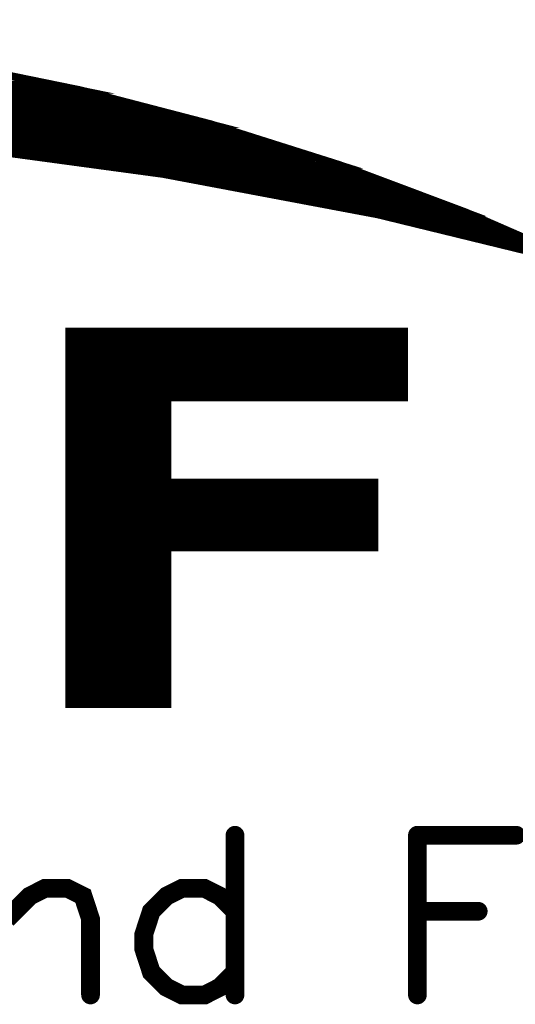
# Model space of a CAD drawing. Header units: millimetres. Extents: x 4497 to 11741, y 5958 to 12619.
# Tile 13 of 256: x 4894 to 4900, y 5977 to 5990. Entities that reach past the tile are written whole.
import ezdxf

# ---------------------------------------------------------------- set-up
doc = ezdxf.new("R2010")
doc.units = ezdxf.units.MM
doc.header["$LTSCALE"] = 0.8
doc.layers.get('0').update_dxf_attribs({"linetype": 'CONTINUOUS', "lineweight": 0})

# ---------------------------------------------------------------- blocks, each defined once
blk = doc.blocks.new('SMOOTH_0$0254')
at = {"const_width": 0.0127}
blk.add_lwpolyline([(-0.00635, 0, 1), (0.00635, 0, 1)], format="xyb", close=True, dxfattribs=at)
blk = doc.blocks.new('SMOOTH_0$064516')
at = {"const_width": 0.0323}
blk.add_lwpolyline([(-0.0161, 0, 1), (0.0161, 0, 1)], format="xyb", close=True, dxfattribs=at)
blk = doc.blocks.new('logo')
at = {"color": 7}
for points, const_width in [([(-3467.914, 5347.052), (-3461.791, 5348.074), (-3455.625, 5348.77), (-3449.426, 5349.139), (-3443.217, 5349.19), (-3437.009, 5348.907), (-3430.835, 5348.306), (-3424.695, 5347.387), (-3418.607, 5346.142), (-3412.596, 5344.579), (-3406.679, 5342.707), (-3400.866, 5340.526), (-3395.172, 5338.044), (-3404.927, 5340.423), (-3414.785, 5342.278), (-3424.738, 5343.626), (-3434.742, 5344.442), (-3444.771, 5344.742), (-3454.81, 5344.51), (-3464.814, 5343.755)], 0.338), ([(-3470.624, 5346.391), (-3420.251, 5346.391)], 0.338), ([(-3418.222, 5345.884), (-3472.483, 5345.884)], 0.338), ([(-3474.343, 5345.546), (-3416.87, 5345.546)], 0.338), ([(-3416.194, 5345.376), (-3417.124, 5345.376)], 0.338), ([(-3476.202, 5344.954), (-3414.588, 5344.954)], 0.338), ([(-3475.526, 5345.207), (-3415.518, 5345.207)], 0.338), ([(-3430.731, 5344.362), (-3412.137, 5344.362)], 0.338), ([(-3411.63, 5344.193), (-3429.463, 5344.193)], 0.338), ([(-3411.123, 5344.024), (-3427.519, 5344.024)], 0.338), ([(-3410.616, 5343.855), (-3425.406, 5343.855)], 0.338), ([(-3409.263, 5343.348), (-3422.279, 5343.348)], 0.338), ([(-3408.587, 5343.179), (-3420.082, 5343.179)], 0.338), ([(-3407.911, 5343.01), (-3418.898, 5343.01)], 0.338), ([(-3406.39, 5342.503), (-3415.264, 5342.503)], 0.338), ([(-3405.037, 5341.996), (-3412.982, 5341.996)], 0.338), ([(-3411.63, 5341.827), (-3410.954, 5341.827)], 0.338), ([(-3404.53, 5341.827), (-3410.109, 5341.827)], 0.338), ([(-3404.192, 5341.658), (-3411.292, 5341.658)], 0.338), ([(-3403.685, 5341.489), (-3409.855, 5341.489)], 0.338), ([(-3403.178, 5341.32), (-3403.77, 5341.32)], 0.338), ([(-3402.84, 5341.151), (-3408.756, 5341.151)], 0.338), ([(-3402.333, 5340.982), (-3406.981, 5340.982)], 0.338), ([(-3401.995, 5340.813), (-3406.136, 5340.813)], 0.338), ([(-3402.417, 5340.644), (-3401.403, 5340.643)], 0.338), ([(-3403.516, 5340.305), (-3400.642, 5340.305)], 0.338), ([(-3400.304, 5340.136), (-3403.009, 5340.136)], 0.338), ([(-3399.797, 5339.967), (-3402.417, 5339.967)], 0.338), ([(-3399.29, 5339.798), (-3401.826, 5339.798)], 0.338), ([(-3399.121, 5339.629), (-3401.15, 5339.629)], 0.338), ([(-3398.783, 5339.46), (-3400.389, 5339.46)], 0.338), ([(-3398.276, 5339.291), (-3399.544, 5339.291)], 0.338), ([(-3398.952, 5339.122), (-3397.769, 5339.122)], 0.338), ([(-3419.067, 5334.896), (-3403.77, 5334.896)], 0.338), ([(-3419.067, 5334.643), (-3403.77, 5334.643)], 0.338), ([(-3419.067, 5334.389), (-3403.77, 5334.389)], 0.338), ([(-3419.067, 5334.136), (-3403.77, 5334.136)], 0.338), ([(-3419.067, 5333.882), (-3403.77, 5333.882)], 0.338), ([(-3419.067, 5333.628), (-3403.77, 5333.628)], 0.338), ([(-3419.067, 5333.375), (-3403.77, 5333.375)], 0.338), ([(-3419.067, 5333.121), (-3403.77, 5333.121)], 0.338), ([(-3419.067, 5332.868), (-3403.77, 5332.868)], 0.338), ([(-3419.067, 5332.614), (-3403.77, 5332.614)], 0.338), ([(-3419.067, 5332.361), (-3403.77, 5332.361)], 0.338), ([(-3419.067, 5332.107), (-3403.77, 5332.107)], 0.338), ([(-3419.067, 5331.769), (-3414.588, 5331.769)], 0.338), ([(-3419.067, 5331.515), (-3414.588, 5331.515)], 0.338), ([(-3419.067, 5331.262), (-3414.588, 5331.262)], 0.338), ([(-3419.067, 5331.008), (-3414.588, 5331.008)], 0.338), ([(-3419.067, 5330.755), (-3414.588, 5330.755)], 0.338), ([(-3419.067, 5330.501), (-3414.588, 5330.501)], 0.338), ([(-3419.067, 5330.248), (-3414.588, 5330.248)], 0.338), ([(-3419.067, 5329.994), (-3414.588, 5329.994)], 0.338), ([(-3419.067, 5329.741), (-3414.588, 5329.741)], 0.338), ([(-3419.067, 5329.487), (-3414.588, 5329.487)], 0.338), ([(-3419.067, 5329.233), (-3414.588, 5329.233)], 0.338), ([(-3419.067, 5328.98), (-3414.588, 5328.98)], 0.338), ([(-3419.067, 5328.726), (-3414.588, 5328.726)], 0.338), ([(-3419.067, 5328.473), (-3414.588, 5328.473)], 0.338), ([(-3419.067, 5328.219), (-3414.588, 5328.219)], 0.338), ([(-3419.067, 5327.797), (-3405.206, 5327.797)], 0.338), ([(-3418.983, 5328.05), (-3405.122, 5328.05)], 0.338), ([(-3419.067, 5327.543), (-3405.206, 5327.543)], 0.338), ([(-3419.067, 5327.29), (-3405.206, 5327.29)], 0.338), ([(-3419.067, 5327.036), (-3405.206, 5327.036)], 0.338), ([(-3419.067, 5326.782), (-3405.206, 5326.782)], 0.338), ([(-3419.067, 5326.529), (-3405.206, 5326.529)], 0.338), ([(-3419.067, 5326.275), (-3405.206, 5326.275)], 0.338), ([(-3419.067, 5326.022), (-3405.206, 5326.022)], 0.338), ([(-3419.067, 5325.768), (-3405.206, 5325.768)], 0.338), ([(-3419.067, 5325.515), (-3405.206, 5325.515)], 0.338), ([(-3419.067, 5325.261), (-3405.206, 5325.261)], 0.338), ([(-3419.067, 5324.923), (-3414.588, 5324.923)], 0.338), ([(-3419.067, 5324.669), (-3414.588, 5324.669)], 0.338), ([(-3419.067, 5324.416), (-3414.588, 5324.416)], 0.338), ([(-3419.067, 5324.162), (-3414.588, 5324.162)], 0.338), ([(-3419.067, 5323.909), (-3414.588, 5323.909)], 0.338), ([(-3419.067, 5323.655), (-3414.588, 5323.655)], 0.338), ([(-3419.067, 5323.402), (-3414.588, 5323.402)], 0.338), ([(-3419.067, 5323.148), (-3414.588, 5323.148)], 0.338), ([(-3419.067, 5322.895), (-3414.588, 5322.895)], 0.338), ([(-3419.067, 5322.641), (-3414.588, 5322.641)], 0.338), ([(-3419.067, 5322.387), (-3414.588, 5322.387)], 0.338), ([(-3419.067, 5322.134), (-3414.588, 5322.134)], 0.338), ([(-3419.067, 5321.88), (-3414.588, 5321.88)], 0.338), ([(-3419.067, 5321.627), (-3414.588, 5321.627)], 0.338), ([(-3419.067, 5321.373), (-3414.588, 5321.373)], 0.338), ([(-3419.067, 5321.12), (-3414.588, 5321.12)], 0.338), ([(-3419.067, 5320.866), (-3414.588, 5320.866)], 0.338), ([(-3419.067, 5320.613), (-3414.588, 5320.613)], 0.338), ([(-3419.067, 5320.359), (-3414.588, 5320.359)], 0.338), ([(-3419.067, 5320.105), (-3414.588, 5320.105)], 0.338), ([(-3419.067, 5319.852), (-3414.588, 5319.852)], 0.338), ([(-3419.067, 5319.598), (-3414.588, 5319.598)], 0.338), ([(-3419.067, 5319.345), (-3414.588, 5319.345)], 0.338), ([(-3419.067, 5319.091), (-3414.588, 5319.091)], 0.338), ([(-3419.067, 5318.838), (-3414.588, 5318.838)], 0.338), ([(-3419.067, 5318.584), (-3414.588, 5318.584)], 0.338), ([(-3419.067, 5318.331), (-3414.588, 5318.331)], 0.338), ([(-3419.067, 5318.077), (-3414.588, 5318.077)], 0.338), ([(-3411.479, 5311.965), (-3411.479, 5304.641)], 0.859), ([(-3403.107, 5311.965), (-3398.573, 5311.965)], 0.859), ([(-3403.107, 5311.965), (-3403.107, 5304.641)], 0.859), ([(-3421.947, 5308.127), (-3420.899, 5309.175), (-3420.204, 5309.527), (-3419.156, 5309.527), (-3418.452, 5309.175), (-3418.109, 5308.127), (-3418.109, 5304.641)], 0.859), ([(-3411.479, 5308.479), (-3412.175, 5309.175), (-3412.87, 5309.527), (-3413.918, 5309.527), (-3414.622, 5309.175), (-3415.318, 5308.479), (-3415.661, 5307.431), (-3415.661, 5306.736), (-3415.318, 5305.688), (-3414.622, 5304.993), (-3413.918, 5304.641), (-3412.87, 5304.641), (-3412.175, 5304.993), (-3411.479, 5305.688)], 0.859), ([(-3403.107, 5308.479), (-3400.316, 5308.479)], 0.859)]:
    blk.add_lwpolyline(points, dxfattribs=dict(at, const_width=const_width))
at = {"color": 7, "const_width": 0.338}
for points in [[(-3472.036, 5346.133), (-3467.922, 5347.044), (-3423.06, 5347.044), (-3418.615, 5346.133)], [(-3473.976, 5345.704), (-3472.036, 5346.133), (-3418.607, 5346.133), (-3416.958, 5345.704)], [(-3477.436, 5344.751), (-3473.976, 5345.704), (-3416.958, 5345.704), (-3413.297, 5344.751)], [(-3438.577, 5344.571), (-3444.771, 5344.751), (-3413.297, 5344.751), (-3412.604, 5344.571)], [(-3434.742, 5344.459), (-3438.577, 5344.571), (-3412.604, 5344.571), (-3412.251, 5344.459)], [(-3424.738, 5343.635), (-3434.733, 5344.459), (-3412.251, 5344.459), (-3409.642, 5343.635)], [(-3417.781, 5342.699), (-3424.729, 5343.635), (-3409.642, 5343.635), (-3406.679, 5342.699)], [(-3414.785, 5342.295), (-3417.781, 5342.699), (-3406.679, 5342.699), (-3405.603, 5342.295)], [(-3405.382, 5340.517), (-3414.785, 5342.295), (-3405.603, 5342.295), (-3400.866, 5340.517)], [(-3404.927, 5340.432), (-3405.382, 5340.517), (-3400.866, 5340.517), (-3400.669, 5340.432)], [(-3395.275, 5338.079), (-3404.919, 5340.432), (-3400.669, 5340.432), (-3395.275, 5338.079)], [(-3419.096, 5332.033), (-3419.096, 5335.065), (-3403.708, 5335.065), (-3403.708, 5332.033)], [(-3419.096, 5328.152), (-3419.096, 5332.033), (-3414.562, 5332.033), (-3414.562, 5328.152)], [(-3419.096, 5325.147), (-3419.096, 5328.152), (-3405.065, 5328.152), (-3405.065, 5325.147)], [(-3419.096, 5317.968), (-3419.096, 5325.147), (-3414.562, 5325.147), (-3414.562, 5317.968)]]:
    blk.add_lwpolyline(points, close=True, dxfattribs=at)
at = {"color": 7, "xscale": 13.31, "yscale": 13.31, "zscale": 13.31}
for name, p in [('SMOOTH_0$0254', (-3420.251, 5346.391)), ('SMOOTH_0$0254', (-3418.615, 5346.133)), ('SMOOTH_0$0254', (-3418.607, 5346.142)), ('SMOOTH_0$0254', (-3418.607, 5346.133)), ('SMOOTH_0$0254', (-3418.222, 5345.884)), ('SMOOTH_0$0254', (-3417.124, 5345.376)), ('SMOOTH_0$0254', (-3416.958, 5345.704)), ('SMOOTH_0$0254', (-3416.958, 5345.704)), ('SMOOTH_0$0254', (-3416.87, 5345.546)), ('SMOOTH_0$0254', (-3416.194, 5345.376)), ('SMOOTH_0$0254', (-3415.518, 5345.207)), ('SMOOTH_0$0254', (-3414.588, 5344.954)), ('SMOOTH_0$0254', (-3413.297, 5344.751)), ('SMOOTH_0$0254', (-3413.297, 5344.751)), ('SMOOTH_0$0254', (-3412.604, 5344.571)), ('SMOOTH_0$0254', (-3412.604, 5344.571)), ('SMOOTH_0$0254', (-3412.596, 5344.579)), ('SMOOTH_0$0254', (-3412.251, 5344.459)), ('SMOOTH_0$0254', (-3412.251, 5344.459)), ('SMOOTH_0$0254', (-3412.137, 5344.362)), ('SMOOTH_0$0254', (-3411.63, 5344.193)), ('SMOOTH_0$0254', (-3411.123, 5344.024)), ('SMOOTH_0$0254', (-3410.616, 5343.855)), ('SMOOTH_0$0254', (-3409.642, 5343.635)), ('SMOOTH_0$0254', (-3409.642, 5343.635)), ('SMOOTH_0$0254', (-3420.082, 5343.179)), ('SMOOTH_0$0254', (-3409.263, 5343.348)), ('SMOOTH_0$0254', (-3408.587, 5343.179)), ('SMOOTH_0$0254', (-3418.898, 5343.01)), ('SMOOTH_0$0254', (-3417.781, 5342.699)), ('SMOOTH_0$0254', (-3417.781, 5342.699)), ('SMOOTH_0$0254', (-3407.911, 5343.01)), ('SMOOTH_0$0254', (-3406.679, 5342.707)), ('SMOOTH_0$0254', (-3406.679, 5342.699)), ('SMOOTH_0$0254', (-3406.679, 5342.699)), ('SMOOTH_0$0254', (-3415.264, 5342.503)), ('SMOOTH_0$0254', (-3414.785, 5342.295)), ('SMOOTH_0$0254', (-3414.785, 5342.295)), ('SMOOTH_0$0254', (-3414.785, 5342.278)), ('SMOOTH_0$0254', (-3406.39, 5342.503)), ('SMOOTH_0$0254', (-3405.603, 5342.295)), ('SMOOTH_0$0254', (-3405.603, 5342.295)), ('SMOOTH_0$0254', (-3412.982, 5341.996)), ('SMOOTH_0$0254', (-3411.63, 5341.827)), ('SMOOTH_0$0254', (-3410.954, 5341.827)), ('SMOOTH_0$0254', (-3410.109, 5341.827)), ('SMOOTH_0$0254', (-3405.037, 5341.996)), ('SMOOTH_0$0254', (-3404.53, 5341.827)), ('SMOOTH_0$0254', (-3411.292, 5341.658)), ('SMOOTH_0$0254', (-3409.855, 5341.489)), ('SMOOTH_0$0254', (-3404.192, 5341.658)), ('SMOOTH_0$0254', (-3403.77, 5341.32)), ('SMOOTH_0$0254', (-3403.685, 5341.489)), ('SMOOTH_0$0254', (-3403.178, 5341.32)), ('SMOOTH_0$0254', (-3408.756, 5341.151)), ('SMOOTH_0$0254', (-3406.981, 5340.982)), ('SMOOTH_0$0254', (-3402.84, 5341.151)), ('SMOOTH_0$0254', (-3402.333, 5340.982)), ('SMOOTH_0$0254', (-3406.136, 5340.813)), ('SMOOTH_0$0254', (-3405.382, 5340.517)), ('SMOOTH_0$0254', (-3405.382, 5340.517)), ('SMOOTH_0$0254', (-3404.927, 5340.432)), ('SMOOTH_0$0254', (-3404.927, 5340.423)), ('SMOOTH_0$0254', (-3404.919, 5340.432)), ('SMOOTH_0$0254', (-3402.417, 5340.644)), ('SMOOTH_0$0254', (-3401.995, 5340.813)), ('SMOOTH_0$0254', (-3401.403, 5340.643)), ('SMOOTH_0$0254', (-3400.866, 5340.526)), ('SMOOTH_0$0254', (-3400.866, 5340.517)), ('SMOOTH_0$0254', (-3400.866, 5340.517)), ('SMOOTH_0$0254', (-3400.669, 5340.432)), ('SMOOTH_0$0254', (-3400.669, 5340.432)), ('SMOOTH_0$0254', (-3403.516, 5340.305)), ('SMOOTH_0$0254', (-3403.009, 5340.136)), ('SMOOTH_0$0254', (-3402.417, 5339.967)), ('SMOOTH_0$0254', (-3400.642, 5340.305)), ('SMOOTH_0$0254', (-3400.304, 5340.136)), ('SMOOTH_0$0254', (-3399.797, 5339.967)), ('SMOOTH_0$0254', (-3401.826, 5339.798)), ('SMOOTH_0$0254', (-3401.15, 5339.629)), ('SMOOTH_0$0254', (-3399.29, 5339.798)), ('SMOOTH_0$0254', (-3399.121, 5339.629)), ('SMOOTH_0$0254', (-3400.389, 5339.46)), ('SMOOTH_0$0254', (-3399.544, 5339.291)), ('SMOOTH_0$0254', (-3398.952, 5339.122)), ('SMOOTH_0$0254', (-3398.783, 5339.46)), ('SMOOTH_0$0254', (-3419.096, 5335.065)), ('SMOOTH_0$0254', (-3403.708, 5335.065)), ('SMOOTH_0$0254', (-3419.067, 5334.896)), ('SMOOTH_0$0254', (-3419.067, 5334.643)), ('SMOOTH_0$0254', (-3403.77, 5334.896)), ('SMOOTH_0$0254', (-3403.77, 5334.643)), ('SMOOTH_0$0254', (-3419.067, 5334.389)), ('SMOOTH_0$0254', (-3419.067, 5334.136)), ('SMOOTH_0$0254', (-3403.77, 5334.389)), ('SMOOTH_0$0254', (-3403.77, 5334.136)), ('SMOOTH_0$0254', (-3419.067, 5333.882)), ('SMOOTH_0$0254', (-3403.77, 5333.882)), ('SMOOTH_0$0254', (-3419.067, 5333.628)), ('SMOOTH_0$0254', (-3419.067, 5333.375)), ('SMOOTH_0$0254', (-3403.77, 5333.628)), ('SMOOTH_0$0254', (-3403.77, 5333.375)), ('SMOOTH_0$0254', (-3419.067, 5333.121)), ('SMOOTH_0$0254', (-3419.067, 5332.868)), ('SMOOTH_0$0254', (-3403.77, 5333.121)), ('SMOOTH_0$0254', (-3403.77, 5332.868)), ('SMOOTH_0$0254', (-3419.067, 5332.614)), ('SMOOTH_0$0254', (-3419.067, 5332.361)), ('SMOOTH_0$0254', (-3403.77, 5332.614)), ('SMOOTH_0$0254', (-3403.77, 5332.361)), ('SMOOTH_0$0254', (-3419.096, 5332.033)), ('SMOOTH_0$0254', (-3419.096, 5332.033)), ('SMOOTH_0$0254', (-3419.067, 5332.107)), ('SMOOTH_0$0254', (-3414.562, 5332.033)), ('SMOOTH_0$0254', (-3403.77, 5332.107)), ('SMOOTH_0$0254', (-3403.708, 5332.033)), ('SMOOTH_0$0254', (-3419.067, 5331.769)), ('SMOOTH_0$0254', (-3419.067, 5331.515)), ('SMOOTH_0$0254', (-3414.588, 5331.769)), ('SMOOTH_0$0254', (-3414.588, 5331.515)), ('SMOOTH_0$0254', (-3419.067, 5331.262)), ('SMOOTH_0$0254', (-3419.067, 5331.008)), ('SMOOTH_0$0254', (-3414.588, 5331.262)), ('SMOOTH_0$0254', (-3414.588, 5331.008)), ('SMOOTH_0$0254', (-3419.067, 5330.755)), ('SMOOTH_0$0254', (-3419.067, 5330.501)), ('SMOOTH_0$0254', (-3414.588, 5330.755)), ('SMOOTH_0$0254', (-3414.588, 5330.501)), ('SMOOTH_0$0254', (-3419.067, 5330.248)), ('SMOOTH_0$0254', (-3414.588, 5330.248)), ('SMOOTH_0$0254', (-3419.067, 5329.994)), ('SMOOTH_0$0254', (-3419.067, 5329.741)), ('SMOOTH_0$0254', (-3414.588, 5329.994)), ('SMOOTH_0$0254', (-3414.588, 5329.741)), ('SMOOTH_0$0254', (-3419.067, 5329.487)), ('SMOOTH_0$0254', (-3419.067, 5329.233)), ('SMOOTH_0$0254', (-3414.588, 5329.487)), ('SMOOTH_0$0254', (-3414.588, 5329.233)), ('SMOOTH_0$0254', (-3419.067, 5328.98)), ('SMOOTH_0$0254', (-3419.067, 5328.726)), ('SMOOTH_0$0254', (-3414.588, 5328.98)), ('SMOOTH_0$0254', (-3414.588, 5328.726)), ('SMOOTH_0$0254', (-3419.067, 5328.473)), ('SMOOTH_0$0254', (-3419.067, 5328.219)), ('SMOOTH_0$0254', (-3414.588, 5328.473)), ('SMOOTH_0$0254', (-3414.588, 5328.219)), ('SMOOTH_0$0254', (-3419.096, 5328.152)), ('SMOOTH_0$0254', (-3419.096, 5328.152)), ('SMOOTH_0$0254', (-3419.067, 5327.797)), ('SMOOTH_0$0254', (-3418.983, 5328.05)), ('SMOOTH_0$0254', (-3414.562, 5328.152)), ('SMOOTH_0$0254', (-3405.206, 5327.797)), ('SMOOTH_0$0254', (-3405.122, 5328.05)), ('SMOOTH_0$0254', (-3405.065, 5328.152)), ('SMOOTH_0$0254', (-3419.067, 5327.543)), ('SMOOTH_0$0254', (-3405.206, 5327.543)), ('SMOOTH_0$0254', (-3419.067, 5327.29)), ('SMOOTH_0$0254', (-3419.067, 5327.036)), ('SMOOTH_0$0254', (-3405.206, 5327.29)), ('SMOOTH_0$0254', (-3405.206, 5327.036)), ('SMOOTH_0$0254', (-3419.067, 5326.782)), ('SMOOTH_0$0254', (-3419.067, 5326.529)), ('SMOOTH_0$0254', (-3405.206, 5326.782)), ('SMOOTH_0$0254', (-3405.206, 5326.529)), ('SMOOTH_0$0254', (-3419.067, 5326.275)), ('SMOOTH_0$0254', (-3419.067, 5326.022)), ('SMOOTH_0$0254', (-3405.206, 5326.275)), ('SMOOTH_0$0254', (-3405.206, 5326.022)), ('SMOOTH_0$0254', (-3419.067, 5325.768)), ('SMOOTH_0$0254', (-3419.067, 5325.515)), ('SMOOTH_0$0254', (-3405.206, 5325.768)), ('SMOOTH_0$0254', (-3405.206, 5325.515)), ('SMOOTH_0$0254', (-3419.096, 5325.147)), ('SMOOTH_0$0254', (-3419.096, 5325.147)), ('SMOOTH_0$0254', (-3419.067, 5325.261)), ('SMOOTH_0$0254', (-3414.562, 5325.147)), ('SMOOTH_0$0254', (-3405.206, 5325.261)), ('SMOOTH_0$0254', (-3405.065, 5325.147)), ('SMOOTH_0$0254', (-3419.067, 5324.923)), ('SMOOTH_0$0254', (-3419.067, 5324.669)), ('SMOOTH_0$0254', (-3414.588, 5324.923)), ('SMOOTH_0$0254', (-3414.588, 5324.669)), ('SMOOTH_0$0254', (-3419.067, 5324.416)), ('SMOOTH_0$0254', (-3419.067, 5324.162)), ('SMOOTH_0$0254', (-3414.588, 5324.416)), ('SMOOTH_0$0254', (-3414.588, 5324.162)), ('SMOOTH_0$0254', (-3419.067, 5323.909)), ('SMOOTH_0$0254', (-3414.588, 5323.909)), ('SMOOTH_0$0254', (-3419.067, 5323.655)), ('SMOOTH_0$0254', (-3419.067, 5323.402)), ('SMOOTH_0$0254', (-3414.588, 5323.655)), ('SMOOTH_0$0254', (-3414.588, 5323.402)), ('SMOOTH_0$0254', (-3419.067, 5323.148)), ('SMOOTH_0$0254', (-3419.067, 5322.895)), ('SMOOTH_0$0254', (-3414.588, 5323.148)), ('SMOOTH_0$0254', (-3414.588, 5322.895)), ('SMOOTH_0$0254', (-3419.067, 5322.641)), ('SMOOTH_0$0254', (-3419.067, 5322.387)), ('SMOOTH_0$0254', (-3414.588, 5322.641)), ('SMOOTH_0$0254', (-3414.588, 5322.387)), ('SMOOTH_0$0254', (-3419.067, 5322.134)), ('SMOOTH_0$0254', (-3414.588, 5322.134)), ('SMOOTH_0$0254', (-3419.067, 5321.88)), ('SMOOTH_0$0254', (-3419.067, 5321.627)), ('SMOOTH_0$0254', (-3414.588, 5321.88)), ('SMOOTH_0$0254', (-3414.588, 5321.627)), ('SMOOTH_0$0254', (-3419.067, 5321.373)), ('SMOOTH_0$0254', (-3419.067, 5321.12)), ('SMOOTH_0$0254', (-3414.588, 5321.373)), ('SMOOTH_0$0254', (-3414.588, 5321.12)), ('SMOOTH_0$0254', (-3419.067, 5320.866)), ('SMOOTH_0$0254', (-3419.067, 5320.613)), ('SMOOTH_0$0254', (-3414.588, 5320.866)), ('SMOOTH_0$0254', (-3414.588, 5320.613)), ('SMOOTH_0$0254', (-3419.067, 5320.359)), ('SMOOTH_0$0254', (-3419.067, 5320.105)), ('SMOOTH_0$0254', (-3414.588, 5320.359)), ('SMOOTH_0$0254', (-3414.588, 5320.105)), ('SMOOTH_0$0254', (-3419.067, 5319.852)), ('SMOOTH_0$0254', (-3414.588, 5319.852)), ('SMOOTH_0$0254', (-3419.067, 5319.598)), ('SMOOTH_0$0254', (-3419.067, 5319.345)), ('SMOOTH_0$0254', (-3414.588, 5319.598)), ('SMOOTH_0$0254', (-3414.588, 5319.345)), ('SMOOTH_0$0254', (-3419.067, 5319.091)), ('SMOOTH_0$0254', (-3419.067, 5318.838)), ('SMOOTH_0$0254', (-3414.588, 5319.091)), ('SMOOTH_0$0254', (-3414.588, 5318.838)), ('SMOOTH_0$0254', (-3419.067, 5318.584)), ('SMOOTH_0$0254', (-3419.067, 5318.331)), ('SMOOTH_0$0254', (-3414.588, 5318.584)), ('SMOOTH_0$0254', (-3414.588, 5318.331)), ('SMOOTH_0$0254', (-3419.096, 5317.968)), ('SMOOTH_0$0254', (-3419.067, 5318.077)), ('SMOOTH_0$0254', (-3414.588, 5318.077)), ('SMOOTH_0$0254', (-3414.562, 5317.968)), ('SMOOTH_0$064516', (-3411.479, 5311.965)), ('SMOOTH_0$064516', (-3403.107, 5311.965)), ('SMOOTH_0$064516', (-3403.107, 5311.965)), ('SMOOTH_0$064516', (-3398.573, 5311.965)), ('SMOOTH_0$064516', (-3420.204, 5309.527)), ('SMOOTH_0$064516', (-3419.156, 5309.527)), ('SMOOTH_0$064516', (-3413.918, 5309.527)), ('SMOOTH_0$064516', (-3412.87, 5309.527)), ('SMOOTH_0$064516', (-3420.899, 5309.175)), ('SMOOTH_0$064516', (-3418.452, 5309.175)), ('SMOOTH_0$064516', (-3414.622, 5309.175)), ('SMOOTH_0$064516', (-3412.175, 5309.175)), ('SMOOTH_0$064516', (-3418.109, 5308.127)), ('SMOOTH_0$064516', (-3415.318, 5308.479)), ('SMOOTH_0$064516', (-3411.479, 5308.479)), ('SMOOTH_0$064516', (-3403.107, 5308.479)), ('SMOOTH_0$064516', (-3400.316, 5308.479)), ('SMOOTH_0$064516', (-3415.661, 5307.431)), ('SMOOTH_0$064516', (-3415.661, 5306.736)), ('SMOOTH_0$064516', (-3415.318, 5305.688)), ('SMOOTH_0$064516', (-3411.479, 5305.688)), ('SMOOTH_0$064516', (-3414.622, 5304.993)), ('SMOOTH_0$064516', (-3412.175, 5304.993)), ('SMOOTH_0$064516', (-3418.109, 5304.641)), ('SMOOTH_0$064516', (-3413.918, 5304.641)), ('SMOOTH_0$064516', (-3412.87, 5304.641)), ('SMOOTH_0$064516', (-3411.479, 5304.641)), ('SMOOTH_0$064516', (-3403.107, 5304.641))]:
    blk.add_blockref(name, p, dxfattribs=at)

msp = doc.modelspace()

# ---------------------------------------------------------------- block references
at = {"linetype": 'Continuous', "xscale": 0.2838663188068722, "yscale": 0.2838663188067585, "zscale": 0.283866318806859}
msp.add_blockref('logo', (5865.063, 4471.811), dxfattribs=at)

doc.saveas('drawing.dxf')
